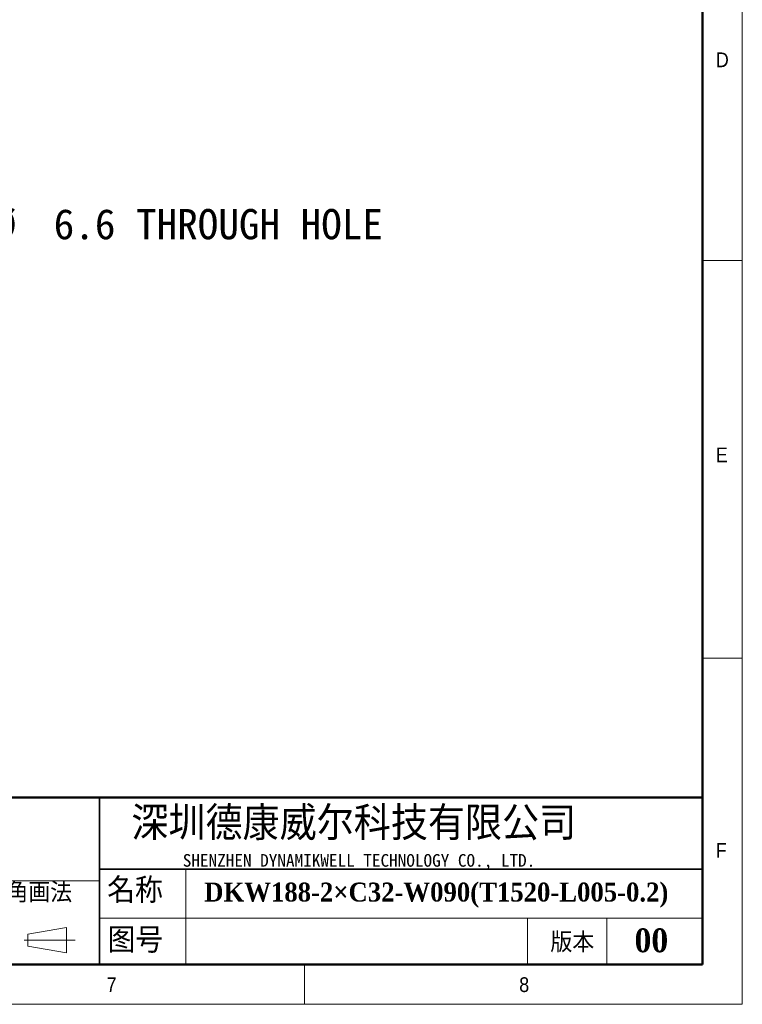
# Model space of a CAD drawing. Header units: millimetres. Extents: x 40 to 3331, y 40 to 2336.
# Tile 7 of 12: x 2594 to 3320, y 40 to 1030. Entities that reach past the tile are written whole.
import ezdxf

# ---------------------------------------------------------------- set-up
doc = ezdxf.new("R2010")
doc.units = ezdxf.units.MM
doc.header["$LTSCALE"] = 8
doc.layers.add('DIMNS', color=7, linetype='Continuous')
doc.styles.add('SLDTEXTSTYLE0', font='Gothic.ttf', dxfattribs={"width": 0.913})
doc.styles.add('SLDTEXTSTYLE1', font='timesbd.ttf', dxfattribs={"width": 0.933})
doc.styles.add('SLDTEXTSTYLE3', font='txt', dxfattribs={"bigfont": 'bigfont'})
doc.styles.add('SLDTEXTSTYLE4', font='txt', dxfattribs={"bigfont": 'bigfont'})
doc.styles.add('SLDTEXTSTYLE5', font='txt')
doc.styles.add('SLDTEXTSTYLE7', font='txt')
doc.dimstyles.new('SLDDIMSTYLE8', dxfattribs={"dimtxt": 30.4, "dimasz": 16, "dimexe": 0, "dimexo": 0.0625, "dimgap": 7.6, "dimtad": 0, "dimtih": 1, "dimtoh": 1, "dimdec": 1, "dimrnd": 1e-09, "dimzin": 12, "dimdsep": 46, "dimtxsty": 'SLDTEXTSTYLE7', "dimsah": 1, "dimcen": 0, "dimadec": 0, "dimazin": 3, "dimtfac": 1, "dimtdec": 1, "dimtofl": 0, "dimtmove": 0, "dimatfit": 3, "dimfxl": 0, "dimfrac": 2, "dimtolj": 1, "dimtzin": 12, "dimarcsym": 0})

# ---------------------------------------------------------------- blocks, each defined once
blk = doc.blocks.new('_D_30')
at = {"layer": 'DIMNS'}
for p, q in [((2446.48, 756.27), (2449.25, 824.4)), ((2449.25, 824.4), (2481.25, 824.4))]:
    blk.add_line(p, q, dxfattribs=at)
blk.add_solid([(2446.48, 756.27), (2449.53, 772.16), (2444.73, 772.35)], dxfattribs=at)
at = {"layer": 'DIMNS', "char_height": 30.4, "attachment_point": 1, "style": 'SLDTEXTSTYLE7'}
for s, insert in [('38X ', (2481.25, 839.72)), ('%%c', (2560.37, 839.42)), (' 6.6 THROUGH HOLE', (2607.34, 839.72))]:
    blk.add_mtext(s, dxfattribs=dict(at, insert=insert))

msp = doc.modelspace()

# ---------------------------------------------------------------- linework, layer by layer
at = {"color": 7, "linetype": 'Continuous', "lineweight": 18}
for p, q in [((3320, 40), (3320, 2336)), ((3280, 2296), (3280, 80)), ((3280, 788), (3320, 788)), ((3280, 388), (3320, 388)), ((2760.7398642, 176), (2760.7398642, 80)), ((2201.4758613, 164), (2674.0064972, 164)), ((2674.0064972, 126.7204382), (3280, 126.7204382)), ((3104, 126.7204382), (3104, 80)), ((3184, 126.7204382), (3184, 80)), ((2601.9065866, 110.5499805), (2640.7500893, 117.2694797)), ((2601.9065866, 98.5499805), (2601.9065866, 110.5499805)), ((2640.7500893, 117.2694797), (2640.7500893, 91.683194)), ((2598.4402248, 104.5499805), (2649.5575626, 104.5499805)), ((2601.9065866, 98.5499805), (2640.7500893, 91.683194)), ((80, 80), (3280, 80)), ((984, 80), (3280, 80)), ((2880, 80), (2880, 40)), ((40, 40), (3320, 40))]:
    msp.add_line(p, q, dxfattribs=at)
at = {"color": 7, "linetype": 'Continuous', "lineweight": 50}
for p, q in [((3280, 2296), (3280, 80)), ((3280, 248), (1464, 248)), ((80, 80), (3280, 80))]:
    msp.add_line(p, q, dxfattribs=at)
at = {"color": 7, "linetype": 'Continuous', "lineweight": 35}
for p, q in [((2674.0064972, 248), (2674.0064972, 80)), ((2674.0064972, 176), (3280, 176))]:
    msp.add_line(p, q, dxfattribs=at)

# ---------------------------------------------------------------- texts
at = {"color": 7, "linetype": 'Continuous', "lineweight": 0}
for s, insert, char_height, attachment_point, style in [('D', (3293.3333333, 997.1704528), 14.8166667, 1, 'SLDTEXTSTYLE0'), ('E', (3293.3333333, 599.9106936), 14.8166667, 1, 'SLDTEXTSTYLE0'), ('深圳德康威尔科技有限公司', (2706.035275, 238.9403364), 33.866666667, 1, 'SLDTEXTSTYLE4'), ('F', (3293.3333333, 202.2338134), 14.8166667, 1, 'SLDTEXTSTYLE0'), ('SHENZHEN DYNAMIKWELL TECHNOLOGY CO., LTD.', (2757.7422597, 191.0601178), 12.7, 1, 'SLDTEXTSTYLE5'), ('名称', (2681.7878779, 167.243517), 25.4, 1, 'SLDTEXTSTYLE3'), ('DKW188-2×C32-W090(T1520-L005-0.2)', (2779.2438769, 162.3900317), 19.05, 1, 'SLDTEXTSTYLE1'), ('图号', (2682.128891, 117.170145), 25.4, 1, 'SLDTEXTSTYLE3'), ('版本', (3127.1953082, 112.3594717), 20, 1, 'SLDTEXTSTYLE3'), ('00', (3228.6372553, 116.3460171), 24, 2, 'SLDTEXTSTYLE1'), ('7', (2681.1653799, 67.1747364), 14.8166667, 1, 'SLDTEXTSTYLE0'), ('8', (3095.8188424, 67.1747364), 14.8166667, 1, 'SLDTEXTSTYLE0')]:
    msp.add_mtext(s, dxfattribs=dict(at, insert=insert, char_height=char_height, attachment_point=attachment_point, style=style))
at = {"layer": 'DIMNS', "color": 7, "insert": (2536.4839625, 162.4328436), "char_height": 20, "attachment_point": 1, "style": 'SLDTEXTSTYLE3'}
msp.add_mtext('第三角画法', dxfattribs=at)

# ---------------------------------------------------------------- dimensions: what is measured, and where the dimension line sits
at = {"layer": 'DIMNS'}
dim = msp.add_diameter_dim_2p(p1=(2446.2148855, 749.6740441), p2=(2446.4824811, 756.2686171), text='38X <> THROUGH HOLE\\P', dimstyle='SLDDIMSTYLE8', dxfattribs=at)
dim.commit()
dim.dimension.update_dxf_attribs({"geometry": '_D_30', "text_midpoint": (2732.0989055, 824.4014285), "dimtype": 163})

doc.saveas('drawing.dxf')
